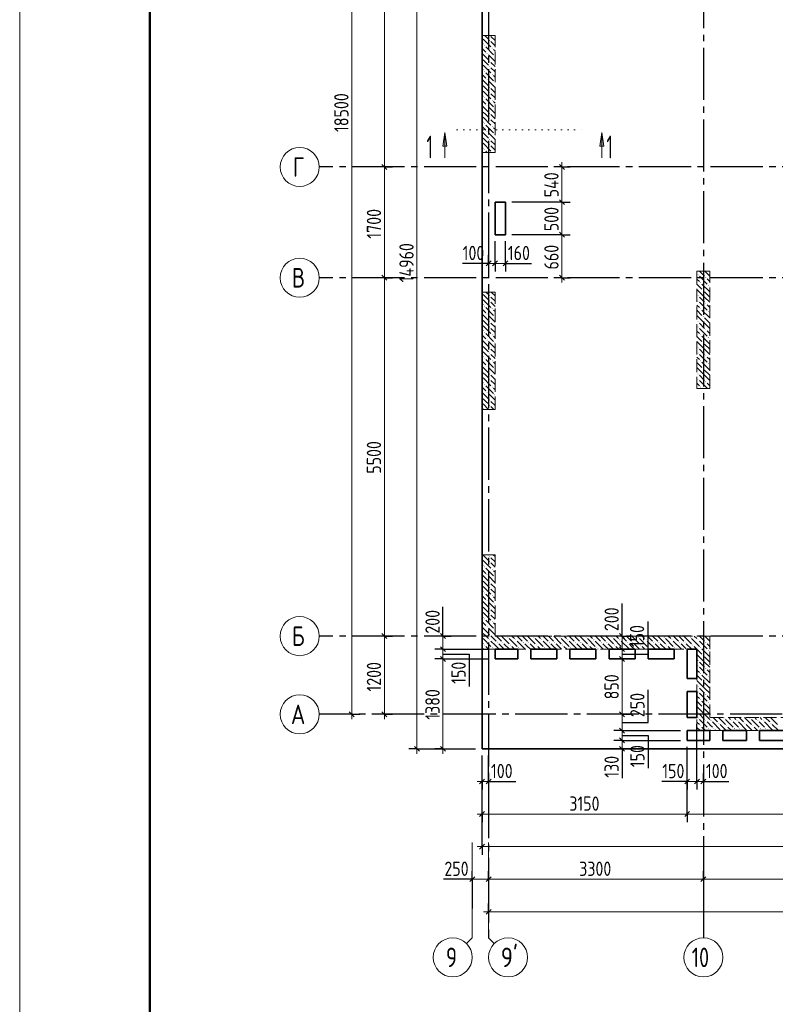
# Model space of a CAD drawing. Header units: millimetres. Extents: x 0 to 61017, y 0 to 42000.
# Tile 2 of 28: x 0 to 11604, y 15950 to 31060. Entities that reach past the tile are written whole.
import ezdxf

# ---------------------------------------------------------------- set-up
doc = ezdxf.new("R2010")
doc.units = ezdxf.units.MM
for name, pattern in [('______2', [270, 200, -70]), ('______5', [1100, 800, -100, 100, -100]), ('______9', [100, 0, -100])]:
    doc.linetypes.add(name, pattern=pattern)
for name, color, linetype, lineweight in [('Standard', 7, 'Continuous', 25), ('ЖБ Пилон', 180, 'Continuous', 25), ('Оси', 40, '______5', 18), ('Размерная выноска', 7, 'Continuous', 13), ('Узлы символ', 7, 'Continuous', 25)]:
    doc.layers.add(name, color=color, linetype=linetype, lineweight=lineweight)
doc.layers.add('ЖБ Перекрытие верхний уровень', color=7, linetype='Continuous', lineweight=25, true_color=0xe0e0ff)
doc.layers.add('ЖБ Стена верхний уровень', color=7, linetype='Continuous', lineweight=25, true_color=0x006e00)
doc.styles.add('GOST 2.304-81', font='txt')
doc.styles.add('ISOCPEUR', font='txt')

msp = doc.modelspace()

# ---------------------------------------------------------------- hatches: boundary and pattern name
at = {"layer": 'ЖБ Пилон', "linetype": 'Continuous', "lineweight": 18, "transparency": 33554687}
for points in [[(7100, 30787), (7103, 30783), (7100, 30780)], [(7210, 30743), (7217, 30750), (7223, 30743), (7217, 30737)], [(7220, 30820), (7217, 30817), (7214, 30820)], [(7130, 30663), (7137, 30670), (7143, 30663), (7137, 30657)], [(7170, 30543), (7177, 30550), (7183, 30543), (7177, 30537)], [(7250, 30623), (7257, 30630), (7263, 30623), (7257, 30617)], [(7100, 30467), (7103, 30463), (7100, 30460)], [(7100, 30387), (7103, 30383), (7100, 30380)], [(7210, 30423), (7217, 30430), (7223, 30423), (7217, 30417)], [(7290, 30503), (7297, 30510), (7300, 30507), (7300, 30500), (7297, 30497)], [(7130, 30263), (7137, 30270), (7143, 30263), (7137, 30257)], [(7210, 30343), (7217, 30350), (7223, 30343), (7217, 30337)], [(7250, 30223), (7257, 30230), (7263, 30223), (7257, 30217)], [(7170, 30143), (7177, 30150), (7183, 30143), (7177, 30137)], [(7290, 30103), (7297, 30110), (7300, 30107), (7300, 30100), (7297, 30097)], [(7100, 30067), (7103, 30063), (7100, 30060)], [(7100, 29987), (7103, 29983), (7100, 29980)], [(7210, 30023), (7217, 30030), (7223, 30023), (7217, 30017)], [(7210, 29943), (7217, 29950), (7223, 29943), (7217, 29937)], [(7130, 29863), (7137, 29870), (7143, 29863), (7137, 29857)], [(7250, 29823), (7257, 29830), (7263, 29823), (7257, 29817)], [(7100, 29667), (7103, 29663), (7100, 29660)], [(7170, 29743), (7177, 29750), (7183, 29743), (7177, 29737)], [(7210, 29623), (7217, 29630), (7223, 29623), (7217, 29617)], [(7290, 29703), (7297, 29710), (7300, 29707), (7300, 29700), (7297, 29697)], [(7100, 29587), (7103, 29583), (7100, 29580)], [(7130, 29463), (7137, 29470), (7143, 29463), (7137, 29457)], [(7210, 29543), (7217, 29550), (7223, 29543), (7217, 29537)], [(7170, 29343), (7177, 29350), (7183, 29343), (7177, 29337)], [(7250, 29423), (7257, 29430), (7263, 29423), (7257, 29417)], [(7100, 29267), (7103, 29263), (7100, 29260)], [(7100, 29187), (7103, 29183), (7100, 29180)], [(7210, 29223), (7217, 29230), (7223, 29223), (7217, 29217)], [(7290, 29303), (7297, 29310), (7300, 29307), (7300, 29300), (7297, 29297)], [(7130, 29063), (7137, 29070), (7143, 29063), (7137, 29057)], [(7210, 29143), (7217, 29150), (7223, 29143), (7217, 29137)], [(7250, 29023), (7257, 29030), (7263, 29023), (7260, 29020), (7254, 29020)], [(10410, 27143), (10417, 27150), (10423, 27143), (10417, 27137)], [(10530, 27103), (10537, 27110), (10543, 27103), (10537, 27097)], [(10450, 27023), (10457, 27030), (10463, 27023), (10457, 27017)], [(10490, 26903), (10497, 26910), (10503, 26903), (10497, 26897)], [(10570, 26983), (10577, 26990), (10583, 26983), (10577, 26977)], [(7100, 26867), (7103, 26863), (7100, 26860)], [(7100, 26787), (7103, 26783), (7100, 26780)], [(7210, 26823), (7217, 26830), (7223, 26823), (7217, 26817)], [(7210, 26743), (7217, 26750), (7223, 26743), (7217, 26737)], [(10410, 26823), (10417, 26830), (10423, 26823), (10417, 26817)], [(10410, 26743), (10417, 26750), (10423, 26743), (10417, 26737)], [(7130, 26663), (7137, 26670), (7143, 26663), (7137, 26657)], [(7250, 26623), (7257, 26630), (7263, 26623), (7257, 26617)], [(10450, 26623), (10457, 26630), (10463, 26623), (10457, 26617)], [(10530, 26703), (10537, 26710), (10543, 26703), (10537, 26697)], [(7100, 26467), (7103, 26463), (7100, 26460)], [(7170, 26543), (7177, 26550), (7183, 26543), (7177, 26537)], [(7290, 26503), (7297, 26510), (7300, 26507), (7300, 26500), (7297, 26497)], [(10490, 26503), (10497, 26510), (10503, 26503), (10497, 26497)], [(10570, 26583), (10577, 26590), (10583, 26583), (10577, 26577)], [(7100, 26387), (7103, 26383), (7100, 26380)], [(7210, 26423), (7217, 26430), (7223, 26423), (7217, 26417)], [(7210, 26343), (7217, 26350), (7223, 26343), (7217, 26337)], [(10410, 26423), (10417, 26430), (10423, 26423), (10417, 26417)], [(10410, 26343), (10417, 26350), (10423, 26343), (10417, 26337)], [(10530, 26303), (10537, 26310), (10543, 26303), (10537, 26297)], [(7130, 26263), (7137, 26270), (7143, 26263), (7137, 26257)], [(7170, 26143), (7177, 26150), (7183, 26143), (7177, 26137)], [(7250, 26223), (7257, 26230), (7263, 26223), (7257, 26217)], [(10450, 26223), (10457, 26230), (10463, 26223), (10457, 26217)], [(10570, 26183), (10577, 26190), (10583, 26183), (10577, 26177)], [(7100, 26067), (7103, 26063), (7100, 26060)], [(7210, 26023), (7217, 26030), (7223, 26023), (7217, 26017)], [(7290, 26103), (7297, 26110), (7300, 26107), (7300, 26100), (7297, 26097)], [(10410, 26023), (10417, 26030), (10423, 26023), (10417, 26017)], [(10490, 26103), (10497, 26110), (10503, 26103), (10497, 26097)], [(7100, 25987), (7103, 25983), (7100, 25980)], [(7130, 25863), (7137, 25870), (7143, 25863), (7137, 25857)], [(7210, 25943), (7217, 25950), (7223, 25943), (7217, 25937)], [(10410, 25943), (10417, 25950), (10423, 25943), (10417, 25937)], [(10530, 25903), (10537, 25910), (10543, 25903), (10537, 25897)], [(7170, 25743), (7177, 25750), (7183, 25743), (7177, 25737)], [(7250, 25823), (7257, 25830), (7263, 25823), (7257, 25817)], [(7290, 25703), (7297, 25710), (7300, 25707), (7300, 25700), (7297, 25697)], [(10450, 25823), (10457, 25830), (10463, 25823), (10457, 25817)], [(10490, 25703), (10497, 25710), (10503, 25703), (10497, 25697)], [(10570, 25783), (10577, 25790), (10583, 25783), (10577, 25777)], [(7100, 25667), (7103, 25663), (7100, 25660)], [(7100, 25587), (7103, 25583), (7100, 25580)], [(7210, 25623), (7217, 25630), (7223, 25623), (7217, 25617)], [(7210, 25543), (7217, 25550), (7223, 25543), (7217, 25537)], [(10410, 25623), (10417, 25630), (10423, 25623), (10417, 25617)], [(10410, 25543), (10417, 25550), (10423, 25543), (10417, 25537)], [(7130, 25463), (7137, 25470), (7143, 25463), (7137, 25457)], [(7250, 25423), (7257, 25430), (7263, 25423), (7257, 25417)], [(10450, 25423), (10457, 25430), (10463, 25423), (10457, 25417)], [(10530, 25503), (10537, 25510), (10543, 25503), (10537, 25497)], [(7100, 25267), (7103, 25263), (7100, 25260)], [(7170, 25343), (7177, 25350), (7183, 25343), (7177, 25337)], [(7290, 25303), (7297, 25310), (7300, 25307), (7300, 25300), (7297, 25297)], [(7100, 25187), (7103, 25183), (7100, 25180)], [(7210, 25223), (7217, 25230), (7223, 25223), (7217, 25217)], [(7210, 25143), (7217, 25150), (7223, 25143), (7217, 25137)]]:
    msp.add_hatch(color=7, dxfattribs=at).paths.add_polyline_path(points, flags=16)
at = {"layer": 'ЖБ Стена верхний уровень', "linetype": 'Continuous', "lineweight": 18, "transparency": 33554687}
for points in [[(7210, 22823), (7217, 22830), (7223, 22823), (7217, 22817)], [(7100, 22787), (7103, 22783), (7100, 22780)], [(7130, 22663), (7137, 22670), (7143, 22663), (7137, 22657)], [(7210, 22743), (7217, 22750), (7223, 22743), (7217, 22737)], [(7170, 22543), (7177, 22550), (7183, 22543), (7177, 22537)], [(7250, 22623), (7257, 22630), (7263, 22623), (7257, 22617)], [(7100, 22467), (7103, 22463), (7100, 22460)], [(7100, 22387), (7103, 22383), (7100, 22380)], [(7210, 22423), (7217, 22430), (7223, 22423), (7217, 22417)], [(7290, 22503), (7297, 22510), (7300, 22507), (7300, 22500), (7297, 22497)], [(7130, 22263), (7137, 22270), (7143, 22263), (7137, 22257)], [(7210, 22343), (7217, 22350), (7223, 22343), (7217, 22337)], [(7250, 22223), (7257, 22230), (7263, 22223), (7257, 22217)], [(7100, 22067), (7103, 22063), (7100, 22060)], [(7170, 22143), (7177, 22150), (7183, 22143), (7177, 22137)], [(7290, 22103), (7297, 22110), (7300, 22107), (7300, 22100), (7297, 22097)], [(7100, 21987), (7103, 21983), (7100, 21980)], [(7210, 22023), (7217, 22030), (7223, 22023), (7217, 22017)], [(7210, 21943), (7217, 21950), (7223, 21943), (7217, 21937)], [(7130, 21863), (7137, 21870), (7143, 21863), (7137, 21857)], [(7250, 21823), (7257, 21830), (7263, 21823), (7257, 21817)], [(7100, 21667), (7103, 21663), (7100, 21660)], [(7170, 21743), (7177, 21750), (7183, 21743), (7177, 21737)], [(7210, 21623), (7217, 21630), (7223, 21623), (7217, 21617)], [(7290, 21703), (7297, 21710), (7300, 21707), (7300, 21700), (7297, 21697)], [(7100, 21587), (7103, 21583), (7100, 21580)], [(7130, 21463), (7137, 21470), (7143, 21463), (7137, 21457)], [(7210, 21543), (7217, 21550), (7223, 21543), (7217, 21537)], [(7330, 21503), (7337, 21510), (7343, 21503), (7337, 21497)], [(7410, 21503), (7417, 21510), (7423, 21503), (7417, 21497)], [(7490, 21583), (7497, 21590), (7503, 21583), (7497, 21577)], [(7530, 21463), (7537, 21470), (7543, 21463), (7537, 21457)], [(7610, 21543), (7617, 21550), (7623, 21543), (7617, 21537)], [(7730, 21503), (7737, 21510), (7743, 21503), (7737, 21497)], [(7810, 21503), (7817, 21510), (7823, 21503), (7817, 21497)], [(7890, 21583), (7897, 21590), (7903, 21583), (7897, 21577)], [(7930, 21463), (7937, 21470), (7943, 21463), (7937, 21457)], [(8010, 21543), (8017, 21550), (8023, 21543), (8017, 21537)], [(8130, 21503), (8137, 21510), (8143, 21503), (8137, 21497)], [(8210, 21503), (8217, 21510), (8223, 21503), (8217, 21497)], [(8290, 21583), (8297, 21590), (8303, 21583), (8297, 21577)], [(8330, 21463), (8337, 21470), (8343, 21463), (8337, 21457)], [(8410, 21543), (8417, 21550), (8423, 21543), (8417, 21537)], [(8530, 21503), (8537, 21510), (8543, 21503), (8537, 21497)], [(8610, 21503), (8617, 21510), (8623, 21503), (8617, 21497)], [(8690, 21583), (8697, 21590), (8703, 21583), (8697, 21577)], [(8730, 21463), (8737, 21470), (8743, 21463), (8737, 21457)], [(8810, 21543), (8817, 21550), (8823, 21543), (8817, 21537)], [(8930, 21503), (8937, 21510), (8943, 21503), (8937, 21497)], [(9010, 21503), (9017, 21510), (9023, 21503), (9017, 21497)], [(9090, 21583), (9097, 21590), (9103, 21583), (9097, 21577)], [(9130, 21463), (9137, 21470), (9143, 21463), (9137, 21457)], [(9210, 21543), (9217, 21550), (9223, 21543), (9217, 21537)], [(9330, 21503), (9337, 21510), (9343, 21503), (9337, 21497)], [(9410, 21503), (9417, 21510), (9423, 21503), (9417, 21497)], [(9490, 21583), (9497, 21590), (9503, 21583), (9497, 21577)], [(9530, 21463), (9537, 21470), (9543, 21463), (9537, 21457)], [(9610, 21543), (9617, 21550), (9623, 21543), (9617, 21537)], [(9730, 21503), (9737, 21510), (9743, 21503), (9737, 21497)], [(9810, 21503), (9817, 21510), (9823, 21503), (9817, 21497)], [(9890, 21583), (9897, 21590), (9903, 21583), (9897, 21577)], [(9930, 21463), (9937, 21470), (9943, 21463), (9937, 21457)], [(10010, 21543), (10017, 21550), (10023, 21543), (10017, 21537)], [(10130, 21503), (10137, 21510), (10143, 21503), (10137, 21497)], [(10210, 21503), (10217, 21510), (10223, 21503), (10217, 21497)], [(10290, 21583), (10297, 21590), (10303, 21583), (10297, 21577)], [(10330, 21463), (10337, 21470), (10343, 21463), (10337, 21457)], [(10410, 21543), (10417, 21550), (10423, 21543), (10417, 21537)], [(10530, 21503), (10537, 21510), (10543, 21503), (10537, 21497)], [(7250, 21423), (7257, 21430), (7263, 21423), (7257, 21417)], [(7650, 21423), (7657, 21430), (7663, 21423), (7657, 21417)], [(8050, 21423), (8057, 21430), (8063, 21423), (8057, 21417)], [(8450, 21423), (8457, 21430), (8463, 21423), (8457, 21417)], [(8850, 21423), (8857, 21430), (8863, 21423), (8857, 21417)], [(9250, 21423), (9257, 21430), (9263, 21423), (9257, 21417)], [(9650, 21423), (9657, 21430), (9663, 21423), (9657, 21417)], [(10050, 21423), (10057, 21430), (10063, 21423), (10057, 21417)], [(10450, 21423), (10457, 21430), (10463, 21423), (10457, 21417)], [(10490, 21303), (10497, 21310), (10503, 21303), (10497, 21297)], [(10570, 21383), (10577, 21390), (10583, 21383), (10577, 21377)], [(10410, 21223), (10417, 21230), (10423, 21223), (10417, 21217)], [(10410, 21143), (10417, 21150), (10423, 21143), (10417, 21137)], [(10450, 21023), (10457, 21030), (10463, 21023), (10457, 21017)], [(10530, 21103), (10537, 21110), (10543, 21103), (10537, 21097)], [(10490, 20903), (10497, 20910), (10503, 20903), (10497, 20897)], [(10570, 20983), (10577, 20990), (10583, 20983), (10577, 20977)], [(10410, 20823), (10417, 20830), (10423, 20823), (10417, 20817)], [(10410, 20743), (10417, 20750), (10423, 20743), (10417, 20737)], [(10530, 20703), (10537, 20710), (10543, 20703), (10537, 20697)], [(10450, 20623), (10457, 20630), (10463, 20623), (10457, 20617)], [(10570, 20583), (10577, 20590), (10583, 20583), (10577, 20577)], [(10410, 20423), (10417, 20430), (10423, 20423), (10417, 20417)], [(10490, 20503), (10497, 20510), (10503, 20503), (10497, 20497)], [(10410, 20343), (10417, 20350), (10423, 20343), (10417, 20337)], [(10530, 20303), (10537, 20310), (10543, 20303), (10537, 20297)], [(10610, 20303), (10617, 20310), (10623, 20303), (10617, 20297)], [(10730, 20263), (10737, 20270), (10743, 20263), (10737, 20257)], [(10810, 20343), (10817, 20350), (10823, 20343), (10817, 20337)], [(10930, 20303), (10937, 20310), (10943, 20303), (10937, 20297)], [(11010, 20303), (11017, 20310), (11023, 20303), (11017, 20297)], [(11130, 20263), (11137, 20270), (11143, 20263), (11137, 20257)], [(11210, 20343), (11217, 20350), (11223, 20343), (11217, 20337)], [(11330, 20303), (11337, 20310), (11343, 20303), (11337, 20297)], [(11410, 20303), (11417, 20310), (11423, 20303), (11417, 20297)], [(11530, 20263), (11537, 20270), (11543, 20263), (11537, 20257)], [(10450, 20223), (10457, 20230), (10463, 20223), (10457, 20217)], [(10570, 20183), (10577, 20190), (10583, 20183), (10577, 20177)], [(10650, 20183), (10657, 20190), (10663, 20183), (10657, 20177)], [(10850, 20223), (10857, 20230), (10863, 20223), (10857, 20217)], [(10970, 20183), (10977, 20190), (10983, 20183), (10977, 20177)], [(11050, 20183), (11057, 20190), (11063, 20183), (11057, 20177)], [(11250, 20223), (11257, 20230), (11263, 20223), (11257, 20217)], [(11370, 20183), (11377, 20190), (11383, 20183), (11377, 20177)], [(11450, 20183), (11457, 20190), (11463, 20183), (11457, 20177)]]:
    msp.add_hatch(color=7, dxfattribs=at).paths.add_polyline_path(points, flags=16)
at = {"layer": 'Узлы символ', "linetype": 'Continuous', "lineweight": 13, "transparency": 33554687}
for points in [[(6498, 29121), (6528, 29331), (6558, 29121)], [(8909, 29121), (8939, 29331), (8969, 29121)]]:
    msp.add_hatch(color=7, dxfattribs=at).paths.add_polyline_path(points, flags=16)

# ---------------------------------------------------------------- linework, layer by layer
at = {"layer": 'Standard', "color": 7, "linetype": 'Continuous', "lineweight": 13, "transparency": 33554687}
for p, q in [((5600, 28800), (5600, 34300)), ((8326, 28800), (8326, 28875)), ((5600, 27100), (5600, 28800)), ((8326, 28800), (8326, 28260)), ((8326, 27760), (8326, 27100)), ((7200, 27320), (7125, 27320)), ((7200, 27320), (7300, 27320)), ((7300, 27320), (7460, 27320)), ((7460, 27320), (7535, 27320)), ((5600, 21600), (5600, 27100)), ((8326, 27100), (8326, 27025)), ((6500, 21600), (6500, 21675)), ((9250, 21600), (9250, 21675)), ((6500, 21400), (6500, 21250)), ((6500, 21250), (6500, 19870)), ((9250, 21250), (9250, 20400)), ((5100, 20400), (5100, 20325)), ((5600, 20400), (5600, 20325)), ((9250, 20400), (9250, 20150)), ((9250, 20150), (9250, 20000)), ((9250, 20000), (9250, 19870)), ((6100, 19870), (6100, 19795)), ((6500, 19870), (6500, 19795)), ((9250, 19870), (9250, 19795)), ((7100, 19370), (7025, 19370)), ((7100, 19370), (7200, 19370)), ((7200, 19370), (7275, 19370)), ((10250, 19370), (10175, 19370)), ((10250, 19370), (10400, 19370)), ((10400, 19370), (10500, 19370)), ((10500, 19370), (10575, 19370)), ((7100, 18870), (7025, 18870)), ((7100, 18870), (10250, 18870)), ((10250, 18870), (14670, 18870)), ((6950, 16970), (6950, 18432)), ((7100, 18370), (7025, 18370)), ((7100, 18370), (49710, 18370)), ((7200, 16970), (7200, 18432)), ((6950, 17870), (6875, 17870)), ((6950, 17870), (7200, 17870)), ((7200, 17870), (10500, 17870)), ((10500, 17870), (13800, 17870)), ((7200, 17370), (7125, 17370)), ((49280, 17370), (7200, 17370)), ((6950, 16970), (6862, 16882)), ((7200, 16970), (7288, 16882))]:
    msp.add_line(p, q, dxfattribs=at)
at = {"layer": 'Standard', "color": 251, "linetype": 'Continuous', "lineweight": -3, "true_color": 0x656565, "transparency": 33554687}
for p, q in [((5600, 28800), (5475, 28800)), ((5600, 28800), (5725, 28800)), ((5600, 28800), (5600, 28800)), ((8326, 28800), (8201, 28800)), ((8326, 28800), (8451, 28800)), ((8326, 28800), (8326, 28800)), ((8326, 28260), (8201, 28260)), ((8326, 28260), (8451, 28260)), ((8326, 27760), (8201, 27760)), ((8326, 27760), (8451, 27760)), ((7200, 27320), (7200, 27445)), ((7300, 27320), (7300, 27445)), ((7460, 27320), (7460, 27445)), ((7200, 27320), (7200, 27195)), ((7200, 27320), (7200, 27320)), ((7300, 27320), (7300, 27195)), ((7460, 27320), (7460, 27195)), ((5600, 27100), (5475, 27100)), ((5600, 27100), (5725, 27100)), ((5600, 27100), (5600, 27100)), ((8326, 27100), (8201, 27100)), ((8326, 27100), (8451, 27100)), ((8326, 27100), (8326, 27100)), ((5600, 21600), (5475, 21600)), ((5600, 21600), (5725, 21600)), ((5600, 21600), (5600, 21600)), ((6500, 21600), (6375, 21600)), ((6500, 21600), (6625, 21600)), ((9250, 21600), (9125, 21600)), ((9250, 21600), (9375, 21600)), ((9250, 21600), (9250, 21600)), ((6500, 21400), (6375, 21400)), ((6500, 21400), (6625, 21400)), ((9250, 21400), (9125, 21400)), ((9250, 21400), (9375, 21400)), ((9250, 21400), (9250, 21400)), ((6500, 21250), (6375, 21250)), ((6500, 21250), (6625, 21250)), ((9250, 21250), (9125, 21250)), ((9250, 21250), (9375, 21250)), ((9250, 21250), (9250, 21250)), ((5100, 20400), (4975, 20400)), ((5100, 20400), (5225, 20400)), ((5100, 20400), (5100, 20400)), ((5600, 20400), (5475, 20400)), ((5600, 20400), (5725, 20400)), ((5600, 20400), (5600, 20400)), ((9250, 20400), (9125, 20400)), ((9250, 20400), (9375, 20400)), ((9250, 20400), (9250, 20400)), ((9250, 20150), (9125, 20150)), ((9250, 20150), (9375, 20150)), ((9250, 20000), (9125, 20000)), ((9250, 20000), (9375, 20000)), ((6100, 19870), (5975, 19870)), ((6100, 19870), (6225, 19870)), ((6100, 19870), (7000, 19870)), ((6500, 19870), (6375, 19870)), ((6500, 19870), (6625, 19870)), ((6500, 19870), (7000, 19870)), ((9250, 19870), (9125, 19870)), ((9250, 19870), (9375, 19870)), ((9250, 19870), (9250, 19870)), ((7100, 18870), (7100, 19770)), ((7100, 18370), (7100, 19770)), ((7100, 19370), (7100, 19770)), ((7200, 19370), (7200, 19770)), ((7100, 19370), (7100, 19495)), ((7200, 19370), (7200, 19495)), ((10250, 19370), (10250, 19495)), ((10400, 19370), (10400, 19495)), ((10500, 19370), (10500, 19495)), ((7100, 19370), (7100, 19245)), ((7200, 19370), (7200, 19245)), ((10250, 19370), (10250, 19245)), ((10400, 19370), (10400, 19245)), ((10500, 19370), (10500, 19245)), ((10500, 19370), (10500, 19370)), ((7100, 18870), (7100, 18995)), ((10250, 18870), (10250, 18995)), ((7100, 18870), (7100, 18745)), ((10250, 18870), (10250, 18745)), ((7100, 18370), (7100, 18495)), ((7100, 18370), (7100, 18245)), ((6950, 17870), (6950, 17995)), ((7200, 17870), (7200, 17995)), ((10500, 17870), (10500, 17995)), ((6950, 17870), (6950, 17745)), ((6950, 17870), (6950, 17418)), ((7200, 17870), (7200, 17745)), ((7200, 17870), (7200, 17418)), ((10500, 17870), (10500, 17745)), ((10500, 17870), (10500, 17418)), ((7200, 17370), (7200, 17495)), ((7200, 17370), (7200, 17245)), ((7200, 17370), (7200, 17370))]:
    msp.add_line(p, q, dxfattribs=at)
at = {"layer": 'Standard', "color": 7, "linetype": 'Continuous', "lineweight": 25, "transparency": 33554687}
for p, q in [((5638, 28763), (5562, 28838)), ((8289, 28838), (8364, 28762)), ((8289, 28297), (8364, 28222)), ((8289, 27797), (8364, 27722)), ((7162, 27282), (7238, 27357)), ((7262, 27282), (7338, 27357)), ((7422, 27282), (7497, 27357)), ((5638, 27063), (5562, 27138)), ((8289, 27138), (8364, 27063)), ((5638, 21562), (5562, 21638)), ((6462, 21638), (6538, 21562)), ((9212, 21638), (9287, 21562)), ((6462, 21438), (6538, 21362)), ((9212, 21438), (9287, 21362)), ((6462, 21287), (6538, 21212)), ((9212, 21287), (9287, 21212)), ((5138, 20362), (5062, 20438)), ((5638, 20362), (5562, 20438)), ((9212, 20438), (9287, 20362)), ((9212, 20187), (9287, 20112)), ((9212, 20038), (9287, 19962)), ((6062, 19907), (6138, 19833)), ((6462, 19907), (6538, 19833)), ((9212, 19907), (9287, 19833)), ((7062, 19333), (7138, 19407)), ((7162, 19333), (7238, 19407)), ((10212, 19333), (10287, 19407)), ((10362, 19333), (10438, 19407)), ((10462, 19333), (10538, 19407)), ((7062, 18833), (7138, 18907)), ((10212, 18833), (10287, 18907)), ((7062, 18333), (7138, 18407)), ((6912, 17833), (6988, 17907)), ((7162, 17833), (7238, 17907)), ((10462, 17833), (10538, 17907)), ((7238, 17407), (7162, 17333))]:
    msp.add_line(p, q, dxfattribs=at)
at = {"layer": 'Standard', "color": 7, "linetype": 'Continuous', "lineweight": 13, "transparency": 33554687}
msp.add_lwpolyline([(0, 0), (59400, 0), (59400, 42000), (0, 42000), (0, 0)], close=True, dxfattribs=at)
at = {"layer": 'Standard', "color": 7, "linetype": 'Continuous', "lineweight": 50, "transparency": 33554687}
msp.add_lwpolyline([(2000, 41500), (58900, 41500), (58900, 500), (2000, 500), (2000, 41500)], close=True, dxfattribs=at)
at = {"layer": 'Standard', "color": 7, "linetype": 'Continuous', "lineweight": 13, "transparency": 33554687}
for points in [[(5100, 20400), (5100, 29236), (5100, 29236), (5100, 38900)], [(6100, 34830), (6100, 26930), (6100, 26930), (6100, 19870)], [(8326, 28260), (8326, 28235), (8326, 28235), (8326, 27760)], [(5600, 20400), (5600, 20655), (5600, 20655), (5600, 21600)], [(6500, 21600), (6500, 21543), (6500, 21543), (6500, 21453), (6500, 21453), (6500, 21400)], [(9250, 21600), (9250, 21583), (9250, 21583), (9250, 21543), (9250, 21543), (9250, 21437), (9250, 21437), (9250, 21400)], [(9250, 21400), (9250, 21361), (9250, 21361), (9250, 21250)]]:
    msp.add_lwpolyline(points, dxfattribs=at)
at = {"layer": 'Standard', "color": 251, "linetype": 'Continuous', "lineweight": -3, "true_color": 0x656565, "transparency": 33554687}
for points in [[(8326, 28260), (8309, 28260), (8309, 28260), (8309, 28260), (8309, 28260), (7560, 28260)], [(7300, 27320), (7300, 27337), (7300, 27337), (7300, 27484), (7300, 27484), (7300, 27660)], [(7460, 27320), (7460, 27337), (7460, 27337), (7460, 27529), (7460, 27529), (7460, 27660)], [(8326, 27760), (8309, 27760), (8309, 27760), (7560, 27760)], [(6500, 21600), (6485, 21600), (6485, 21600), (6483, 21600), (6483, 21600), (6480, 21600)], [(6500, 21400), (6589, 21400), (6589, 21400), (7200, 21400)], [(6500, 21250), (6667, 21250), (6667, 21250), (7200, 21250)], [(10400, 19370), (10400, 19387), (10400, 19387), (10400, 19645), (10400, 19645), (10400, 20250)], [(9250, 20150), (9516, 20150), (9516, 20150), (10150, 20150)], [(9250, 20000), (9544, 20000), (9544, 20000), (10150, 20000)], [(10250, 19370), (10250, 19387), (10250, 19387), (10250, 19576), (10250, 19576), (10250, 19900)], [(10250, 18870), (10250, 18887), (10250, 18887), (10250, 18887), (10250, 18887), (10250, 18887), (10250, 18887), (10250, 18887), (10250, 18887), (10250, 18887), (10250, 18887), (10250, 18887), (10250, 18887), (10250, 18887), (10250, 18887), (10250, 18887), (10250, 18887), (10250, 19722), (10250, 19722), (10250, 19900)]]:
    msp.add_lwpolyline(points, dxfattribs=at)
at = {"layer": 'ЖБ Перекрытие верхний уровень', "color": 7, "linetype": 'Continuous', "lineweight": 35, "transparency": 33554687}
for p, q in [((7100, 34500), (7100, 19870)), ((7460, 28260), (7300, 28260)), ((7300, 28260), (7300, 27760)), ((7460, 27760), (7460, 28260)), ((7300, 27760), (7460, 27760)), ((7300, 21250), (7300, 21400)), ((7300, 21400), (7650, 21400)), ((7650, 21400), (7650, 21250)), ((7850, 21250), (7850, 21400)), ((7850, 21400), (8250, 21400)), ((8250, 21400), (8250, 21250)), ((8450, 21250), (8450, 21400)), ((8450, 21400), (8850, 21400)), ((8850, 21400), (8850, 21250)), ((9050, 21250), (9050, 21400)), ((9050, 21400), (9450, 21400)), ((9450, 21400), (9450, 21250)), ((9650, 21250), (9650, 21400)), ((9650, 21400), (10050, 21400)), ((10050, 21400), (10050, 21250)), ((10250, 20950), (10250, 21400)), ((10250, 21400), (10400, 21400)), ((10400, 21400), (10400, 20950)), ((7650, 21250), (7300, 21250)), ((8250, 21250), (7850, 21250)), ((8850, 21250), (8450, 21250)), ((9450, 21250), (9050, 21250)), ((10050, 21250), (9650, 21250)), ((10400, 20950), (10250, 20950)), ((10250, 20350), (10250, 20750)), ((10250, 20750), (10400, 20750)), ((10400, 20750), (10400, 20350)), ((10400, 20350), (10250, 20350)), ((10250, 20150), (10600, 20150)), ((10250, 20000), (10250, 20150)), ((10600, 20150), (10600, 20000)), ((10800, 20000), (10800, 20150)), ((10800, 20150), (11160, 20150)), ((11160, 20150), (11160, 20000)), ((11360, 20150), (11760, 20150)), ((11360, 20000), (11360, 20150)), ((10600, 20000), (10250, 20000)), ((11160, 20000), (10800, 20000)), ((11760, 20000), (11360, 20000)), ((7100, 19870), (28240, 19870))]:
    msp.add_line(p, q, dxfattribs=at)
at = {"layer": 'ЖБ Пилон', "color": 253, "linetype": '______2', "lineweight": 13, "true_color": 0xa0a0a0, "transparency": 33554687}
for p, q in [((7100, 30820), (7100, 29020)), ((7300, 30820), (7100, 30820)), ((7300, 29020), (7300, 30820)), ((7100, 29020), (7300, 29020)), ((10400, 27200), (10400, 25400)), ((10600, 27200), (10400, 27200)), ((10600, 25400), (10600, 27200)), ((7100, 26880), (7100, 25080)), ((7300, 26880), (7100, 26880)), ((7300, 25080), (7300, 26880)), ((10400, 25400), (10600, 25400)), ((7100, 25080), (7300, 25080))]:
    msp.add_line(p, q, dxfattribs=at)
at = {"layer": 'ЖБ Пилон', "color": 9, "linetype": 'Continuous', "lineweight": 18, "true_color": 0xc7c7c7, "transparency": 33554687}
for p, q in [((7100, 30700), (7117, 30683)), ((7117, 30763), (7237, 30643)), ((7157, 30803), (7140, 30820)), ((7197, 30763), (7157, 30803)), ((7237, 30803), (7300, 30740)), ((7237, 30723), (7300, 30660)), ((7100, 30620), (7157, 30563)), ((7100, 30540), (7197, 30443)), ((7157, 30643), (7277, 30523)), ((7300, 30420), (7197, 30523)), ((7300, 30580), (7277, 30603)), ((7157, 30403), (7117, 30443)), ((7197, 30363), (7157, 30403)), ((7237, 30403), (7300, 30340)), ((7100, 30300), (7117, 30283)), ((7100, 30220), (7157, 30163)), ((7117, 30363), (7237, 30243)), ((7157, 30243), (7277, 30123)), ((7237, 30323), (7300, 30260)), ((7100, 30140), (7197, 30043)), ((7300, 30020), (7197, 30123)), ((7300, 30180), (7277, 30203)), ((7157, 30003), (7117, 30043)), ((7117, 29963), (7237, 29843)), ((7197, 29963), (7157, 30003)), ((7237, 30003), (7300, 29940)), ((7237, 29923), (7300, 29860)), ((7100, 29900), (7117, 29883)), ((7100, 29820), (7157, 29763)), ((7157, 29843), (7277, 29723)), ((7300, 29780), (7277, 29803)), ((7100, 29740), (7197, 29643)), ((7157, 29603), (7117, 29643)), ((7300, 29620), (7197, 29723)), ((7100, 29500), (7117, 29483)), ((7117, 29563), (7237, 29443)), ((7197, 29563), (7157, 29603)), ((7237, 29603), (7300, 29540)), ((7237, 29523), (7300, 29460)), ((7100, 29420), (7157, 29363)), ((7100, 29340), (7197, 29243)), ((7157, 29443), (7277, 29323)), ((7300, 29220), (7197, 29323)), ((7300, 29380), (7277, 29403)), ((7157, 29203), (7117, 29243)), ((7117, 29163), (7237, 29043)), ((7197, 29163), (7157, 29203)), ((7237, 29203), (7300, 29140)), ((7100, 29100), (7117, 29083)), ((7100, 29020), (7100, 29020)), ((7157, 29043), (7180, 29020)), ((7237, 29123), (7300, 29060)), ((10440, 27200), (10517, 27123)), ((10520, 27200), (10597, 27123)), ((10400, 27080), (10437, 27043)), ((10437, 27123), (10557, 27003)), ((10597, 27043), (10557, 27083)), ((10400, 27000), (10477, 26923)), ((10517, 26803), (10400, 26920)), ((10597, 26883), (10477, 27003)), ((10600, 27040), (10597, 27043)), ((10597, 26963), (10600, 26960)), ((7157, 26803), (7117, 26843)), ((7117, 26763), (7237, 26643)), ((7197, 26763), (7157, 26803)), ((7160, 26880), (7197, 26843)), ((7237, 26803), (7300, 26740)), ((7300, 26820), (7240, 26880)), ((10437, 26803), (10517, 26723)), ((10517, 26883), (10597, 26803)), ((10517, 26803), (10597, 26723)), ((10597, 26883), (10600, 26880)), ((10597, 26803), (10600, 26800)), ((7100, 26700), (7117, 26683)), ((7100, 26620), (7157, 26563)), ((7157, 26643), (7277, 26523)), ((7237, 26723), (7300, 26660)), ((7300, 26580), (7277, 26603)), ((10400, 26680), (10437, 26643)), ((10400, 26600), (10477, 26523)), ((10437, 26723), (10557, 26603)), ((10597, 26483), (10477, 26603)), ((10597, 26643), (10557, 26683)), ((10600, 26640), (10597, 26643)), ((7100, 26540), (7197, 26443)), ((7157, 26403), (7117, 26443)), ((7300, 26420), (7197, 26523)), ((10517, 26403), (10400, 26520)), ((10517, 26483), (10597, 26403)), ((10597, 26563), (10600, 26560)), ((10597, 26483), (10600, 26480)), ((7100, 26300), (7117, 26283)), ((7117, 26363), (7237, 26243)), ((7197, 26363), (7157, 26403)), ((7237, 26403), (7300, 26340)), ((7237, 26323), (7300, 26260)), ((10437, 26403), (10517, 26323)), ((10437, 26323), (10557, 26203)), ((10517, 26403), (10597, 26323)), ((10597, 26403), (10600, 26400)), ((7100, 26220), (7157, 26163)), ((7157, 26243), (7277, 26123)), ((7300, 26180), (7277, 26203)), ((10400, 26280), (10437, 26243)), ((10400, 26200), (10477, 26123)), ((10597, 26083), (10477, 26203)), ((10597, 26243), (10557, 26283)), ((10600, 26240), (10597, 26243)), ((10597, 26163), (10600, 26160)), ((7100, 26140), (7197, 26043)), ((7157, 26003), (7117, 26043)), ((7197, 25963), (7157, 26003)), ((7300, 26020), (7197, 26123)), ((7237, 26003), (7300, 25940)), ((10517, 26003), (10400, 26120)), ((10437, 26003), (10517, 25923)), ((10517, 26083), (10597, 26003)), ((10517, 26003), (10597, 25923)), ((10597, 26083), (10600, 26080)), ((10597, 26003), (10600, 26000)), ((7100, 25900), (7117, 25883)), ((7117, 25963), (7237, 25843)), ((7157, 25843), (7277, 25723)), ((7237, 25923), (7300, 25860)), ((10400, 25880), (10437, 25843)), ((10437, 25923), (10557, 25803)), ((10597, 25843), (10557, 25883)), ((10600, 25840), (10597, 25843)), ((7100, 25820), (7157, 25763)), ((7100, 25740), (7197, 25643)), ((7300, 25620), (7197, 25723)), ((7300, 25780), (7277, 25803)), ((10400, 25800), (10477, 25723)), ((10517, 25603), (10400, 25720)), ((10597, 25683), (10477, 25803)), ((10597, 25763), (10600, 25760)), ((7157, 25603), (7117, 25643)), ((7117, 25563), (7237, 25443)), ((7197, 25563), (7157, 25603)), ((7237, 25603), (7300, 25540)), ((10437, 25603), (10517, 25523)), ((10517, 25683), (10597, 25603)), ((10517, 25603), (10597, 25523)), ((10597, 25683), (10600, 25680)), ((10597, 25603), (10600, 25600)), ((7100, 25500), (7117, 25483)), ((7100, 25420), (7157, 25363)), ((7157, 25443), (7277, 25323)), ((7237, 25523), (7300, 25460)), ((7300, 25380), (7277, 25403)), ((10400, 25480), (10437, 25443)), ((10400, 25400), (10400, 25400)), ((10437, 25523), (10557, 25403)), ((10480, 25400), (10477, 25403)), ((10597, 25443), (10557, 25483)), ((10600, 25440), (10597, 25443)), ((7100, 25340), (7197, 25243)), ((7157, 25203), (7117, 25243)), ((7300, 25220), (7197, 25323)), ((7100, 25100), (7117, 25083)), ((7117, 25163), (7200, 25080)), ((7197, 25163), (7157, 25203)), ((7237, 25203), (7300, 25140)), ((7237, 25123), (7280, 25080))]:
    msp.add_line(p, q, dxfattribs=at)
at = {"layer": 'ЖБ Стена верхний уровень', "color": 251, "linetype": '______2', "lineweight": 13, "true_color": 0x656565, "transparency": 33554687}
for p, q in [((7100, 22850), (7100, 21400)), ((7300, 22850), (7100, 22850)), ((7300, 21600), (7300, 22850)), ((10600, 21600), (7300, 21600)), ((10600, 21400), (10600, 21600)), ((7100, 21400), (7300, 21400)), ((7300, 21400), (10400, 21400)), ((10400, 21400), (10400, 20150)), ((10600, 20350), (10600, 21400)), ((14320, 20350), (10600, 20350)), ((10400, 20150), (10600, 20150)), ((10600, 20150), (14520, 20150))]:
    msp.add_line(p, q, dxfattribs=at)
at = {"layer": 'ЖБ Стена верхний уровень', "color": 9, "linetype": 'Continuous', "lineweight": 18, "true_color": 0xc7c7c7, "transparency": 33554687}
for p, q in [((7157, 22803), (7117, 22843)), ((7190, 22850), (7197, 22843)), ((7300, 22820), (7270, 22850)), ((7100, 22700), (7117, 22683)), ((7117, 22763), (7237, 22643)), ((7197, 22763), (7157, 22803)), ((7237, 22803), (7300, 22740)), ((7237, 22723), (7300, 22660)), ((7100, 22620), (7157, 22563)), ((7100, 22540), (7197, 22443)), ((7157, 22643), (7277, 22523)), ((7300, 22420), (7197, 22523)), ((7300, 22580), (7277, 22603)), ((7157, 22403), (7117, 22443)), ((7117, 22363), (7237, 22243)), ((7197, 22363), (7157, 22403)), ((7237, 22403), (7300, 22340)), ((7100, 22300), (7117, 22283)), ((7100, 22220), (7157, 22163)), ((7157, 22243), (7277, 22123)), ((7237, 22323), (7300, 22260)), ((7100, 22140), (7197, 22043)), ((7300, 22020), (7197, 22123)), ((7300, 22180), (7277, 22203)), ((7157, 22003), (7117, 22043)), ((7117, 21963), (7237, 21843)), ((7197, 21963), (7157, 22003)), ((7237, 22003), (7300, 21940)), ((7237, 21923), (7300, 21860)), ((7100, 21900), (7117, 21883)), ((7100, 21820), (7157, 21763)), ((7157, 21843), (7277, 21723)), ((7300, 21780), (7277, 21803)), ((7100, 21740), (7197, 21643)), ((7157, 21603), (7117, 21643)), ((7300, 21620), (7197, 21723)), ((7100, 21500), (7117, 21483)), ((7117, 21563), (7237, 21443)), ((7197, 21563), (7157, 21603)), ((7237, 21603), (7300, 21540)), ((7237, 21523), (7300, 21460)), ((7300, 21540), (7317, 21523)), ((7300, 21460), (7357, 21403)), ((7320, 21600), (7397, 21523)), ((7397, 21443), (7357, 21483)), ((7400, 21600), (7517, 21483)), ((7437, 21483), (7520, 21400)), ((7517, 21563), (7637, 21443)), ((7597, 21563), (7560, 21600)), ((7637, 21523), (7757, 21403)), ((7640, 21600), (7717, 21523)), ((7720, 21600), (7797, 21523)), ((7797, 21443), (7757, 21483)), ((7800, 21600), (7917, 21483)), ((7837, 21483), (7920, 21400)), ((7917, 21563), (8037, 21443)), ((7997, 21563), (7960, 21600)), ((8037, 21523), (8157, 21403)), ((8040, 21600), (8117, 21523)), ((8120, 21600), (8197, 21523)), ((8197, 21443), (8157, 21483)), ((8200, 21600), (8317, 21483)), ((8237, 21483), (8320, 21400)), ((8317, 21563), (8437, 21443)), ((8397, 21563), (8360, 21600)), ((8437, 21523), (8557, 21403)), ((8440, 21600), (8517, 21523)), ((8520, 21600), (8597, 21523)), ((8597, 21443), (8557, 21483)), ((8600, 21600), (8717, 21483)), ((8637, 21483), (8720, 21400)), ((8717, 21563), (8837, 21443)), ((8797, 21563), (8760, 21600)), ((8837, 21523), (8957, 21403)), ((8840, 21600), (8917, 21523)), ((8920, 21600), (8997, 21523)), ((8997, 21443), (8957, 21483)), ((9000, 21600), (9117, 21483)), ((9037, 21483), (9120, 21400)), ((9117, 21563), (9237, 21443)), ((9197, 21563), (9160, 21600)), ((9237, 21523), (9357, 21403)), ((9240, 21600), (9317, 21523)), ((9320, 21600), (9397, 21523)), ((9397, 21443), (9357, 21483)), ((9400, 21600), (9517, 21483)), ((9437, 21483), (9520, 21400)), ((9517, 21563), (9637, 21443)), ((9597, 21563), (9560, 21600)), ((9637, 21523), (9757, 21403)), ((9640, 21600), (9717, 21523)), ((9720, 21600), (9797, 21523)), ((9797, 21443), (9757, 21483)), ((9800, 21600), (9917, 21483)), ((9837, 21483), (9920, 21400)), ((9917, 21563), (10037, 21443)), ((9997, 21563), (9960, 21600)), ((10037, 21523), (10157, 21403)), ((10040, 21600), (10117, 21523)), ((10120, 21600), (10197, 21523)), ((10197, 21443), (10157, 21483)), ((10200, 21600), (10317, 21483)), ((10237, 21483), (10320, 21400)), ((10317, 21563), (10437, 21443)), ((10397, 21563), (10360, 21600)), ((10437, 21523), (10557, 21403)), ((10440, 21600), (10517, 21523)), ((10520, 21600), (10597, 21523)), ((10597, 21443), (10557, 21483)), ((7100, 21420), (7120, 21400)), ((7157, 21443), (7200, 21400)), ((7280, 21400), (7277, 21403)), ((7437, 21403), (7397, 21443)), ((7557, 21443), (7600, 21400)), ((7680, 21400), (7677, 21403)), ((7837, 21403), (7797, 21443)), ((7957, 21443), (8000, 21400)), ((8080, 21400), (8077, 21403)), ((8237, 21403), (8197, 21443)), ((8357, 21443), (8400, 21400)), ((8480, 21400), (8477, 21403)), ((8637, 21403), (8597, 21443)), ((8757, 21443), (8800, 21400)), ((8880, 21400), (8877, 21403)), ((9037, 21403), (8997, 21443)), ((9157, 21443), (9200, 21400)), ((9280, 21400), (9277, 21403)), ((9437, 21403), (9397, 21443)), ((9557, 21443), (9600, 21400)), ((9680, 21400), (9677, 21403)), ((9837, 21403), (9797, 21443)), ((9957, 21443), (10000, 21400)), ((10080, 21400), (10077, 21403)), ((10237, 21403), (10197, 21443)), ((10357, 21443), (10400, 21400)), ((10400, 21400), (10477, 21323)), ((10517, 21203), (10400, 21320)), ((10480, 21400), (10477, 21403)), ((10597, 21283), (10480, 21400)), ((10600, 21440), (10597, 21443)), ((10597, 21363), (10600, 21360)), ((10437, 21203), (10517, 21123)), ((10517, 21283), (10597, 21203)), ((10517, 21203), (10597, 21123)), ((10597, 21283), (10600, 21280)), ((10597, 21203), (10600, 21200)), ((10400, 21080), (10437, 21043)), ((10437, 21123), (10557, 21003)), ((10597, 20883), (10477, 21003)), ((10597, 21043), (10557, 21083)), ((10600, 21040), (10597, 21043)), ((10400, 21000), (10477, 20923)), ((10517, 20803), (10400, 20920)), ((10517, 20883), (10597, 20803)), ((10597, 20963), (10600, 20960)), ((10597, 20883), (10600, 20880)), ((10437, 20803), (10517, 20723)), ((10437, 20723), (10557, 20603)), ((10517, 20803), (10597, 20723)), ((10597, 20803), (10600, 20800)), ((10400, 20680), (10437, 20643)), ((10400, 20600), (10477, 20523)), ((10597, 20483), (10477, 20603)), ((10597, 20643), (10557, 20683)), ((10600, 20640), (10597, 20643)), ((10597, 20563), (10600, 20560)), ((10517, 20403), (10400, 20520)), ((10437, 20403), (10517, 20323)), ((10517, 20483), (10597, 20403)), ((10517, 20403), (10597, 20323)), ((10597, 20483), (10600, 20480)), ((10597, 20403), (10600, 20400)), ((10400, 20280), (10437, 20243)), ((10437, 20323), (10557, 20203)), ((10597, 20243), (10557, 20283)), ((10637, 20283), (10757, 20163)), ((10650, 20350), (10717, 20283)), ((10730, 20350), (10837, 20243)), ((10837, 20323), (10957, 20203)), ((10890, 20350), (10917, 20323)), ((10997, 20243), (10957, 20283)), ((10970, 20350), (10997, 20323)), ((11037, 20283), (11157, 20163)), ((11050, 20350), (11117, 20283)), ((11130, 20350), (11237, 20243)), ((11237, 20323), (11357, 20203)), ((11290, 20350), (11317, 20323)), ((11397, 20243), (11357, 20283)), ((11370, 20350), (11397, 20323)), ((11437, 20283), (11557, 20163)), ((11450, 20350), (11517, 20283)), ((11530, 20350), (11637, 20243)), ((10400, 20200), (10450, 20150)), ((10530, 20150), (10477, 20203)), ((10600, 20240), (10597, 20243)), ((10597, 20163), (10600, 20160)), ((10637, 20203), (10600, 20240)), ((10600, 20160), (10610, 20150)), ((10677, 20163), (10690, 20150)), ((10757, 20243), (10850, 20150)), ((10930, 20150), (10877, 20203)), ((11037, 20203), (10997, 20243)), ((10997, 20163), (11010, 20150)), ((11077, 20163), (11090, 20150)), ((11157, 20243), (11250, 20150)), ((11330, 20150), (11277, 20203)), ((11437, 20203), (11397, 20243)), ((11397, 20163), (11410, 20150)), ((11477, 20163), (11490, 20150)), ((11557, 20243), (11650, 20150))]:
    msp.add_line(p, q, dxfattribs=at)
at = {"layer": 'Оси', "color": 8, "linetype": '______5', "lineweight": -3, "transparency": 33554687}
for p, q in [((7200, 35800), (7200, 16970)), ((10500, 35030), (10500, 16970)), ((49910, 28800), (4600, 28800)), ((49910, 27100), (4600, 27100)), ((49910, 21600), (4600, 21600)), ((50210, 20400), (4600, 20400)), ((10574, 17456), (10574, 17456))]:
    msp.add_line(p, q, dxfattribs=at)
at = {"layer": 'Оси', "color": 7, "linetype": 'Continuous', "lineweight": 13, "transparency": 33554687}
for centre in [(4300, 28800), (4300, 27100), (4300, 21600), (4300, 20400), (6650, 16670), (7500, 16670), (10500, 16670)]:
    msp.add_circle(centre, 300, dxfattribs=at)
at = {"layer": 'Размерная выноска', "color": 7, "linetype": 'Continuous', "lineweight": 25, "transparency": 33554687}
for p, q in [((7200, 27320), (6800, 27320)), ((7460, 27320), (7860, 27320)), ((9250, 21600), (9250, 22100)), ((6500, 21600), (6500, 22050)), ((9250, 19870), (9250, 19420)), ((7200, 19370), (7620, 19370)), ((10250, 19370), (9860, 19370)), ((10500, 19370), (10890, 19370)), ((6950, 17870), (6510, 17870))]:
    msp.add_line(p, q, dxfattribs=at)
for points in [[(9250, 21325), (9650, 21325), (9650, 21825)], [(6500, 21325), (6900, 21325), (6900, 20825)], [(9250, 20275), (9650, 20275), (9650, 20775)], [(9250, 20075), (9650, 20075), (9650, 19575)]]:
    msp.add_lwpolyline(points, dxfattribs=at)
at = {"layer": 'Узлы символ', "color": 7, "linetype": 'Continuous', "lineweight": 13, "transparency": 33554687}
for p, q in [((6498, 29121), (6528, 29331)), ((6528, 29331), (6528, 28941)), ((6528, 29331), (6528, 29331)), ((6528, 29331), (6528, 29331)), ((6528, 29331), (6528, 29331)), ((6528, 29331), (6558, 29121)), ((8909, 29121), (8939, 29331)), ((8939, 29331), (8939, 28941)), ((8939, 29331), (8939, 29331)), ((8939, 29331), (8939, 29331)), ((8939, 29331), (8939, 29331)), ((8939, 29331), (8969, 29121)), ((6558, 29121), (6498, 29121)), ((6528, 29121), (6528, 29106)), ((8969, 29121), (8909, 29121)), ((8939, 29121), (8939, 29106))]:
    msp.add_line(p, q, dxfattribs=at)
at = {"layer": 'Узлы символ', "color": 7, "linetype": '______9', "lineweight": 13, "transparency": 33554687}
msp.add_line((6720, 29372), (8717, 29372), dxfattribs=at)

# ---------------------------------------------------------------- texts
at = {"layer": 'Standard', "color": 7, "linetype": 'Continuous', "lineweight": 25, "transparency": 33554687, "char_height": 220, "attachment_point": 7, "rotation": 90, "style": 'GOST 2.304-81'}
for s, insert, width in [('18500', (5050, 29337), 750.83), ('540', (8276, 28334), 516.39), ('1700', (5550, 27700), 625.74), ('500', (8276, 27814), 516.38), ('14960', (6050, 27029), 766.39), ('660', (8276, 27227), 531.97), ('5500', (5550, 24092), 641.48), ('200', (6450, 21638), 531.97), ('200', (9200, 21677), 531.97), ('150', (9591, 21431), 469.5), ('1200', (5550, 20750), 625.73), ('150', (6850, 20868), 469.51), ('850', (9200, 20630), 516.4), ('1380', (6450, 20318), 610.16), ('250', (9595, 20357), 516.4), ('150', (9595, 19589), 469.51), ('130', (9200, 19428), 469.51)]:
    msp.add_mtext(s, dxfattribs=dict(at, insert=insert, width=width))
at = {"layer": 'Standard', "color": 7, "linetype": 'Continuous', "lineweight": 25, "transparency": 33554687, "char_height": 220, "attachment_point": 7, "style": 'GOST 2.304-81'}
for s, insert, width in [('100', (6803, 27370), 485.07), ('160', (7497, 27370), 485.09), ('100', (7238, 19420), 485.08), ('150', (9868, 19420), 469.51), ('100', (10538, 19420), 485.08), ('3150', (8440, 18920), 594.59), ('250', (6522, 17920), 516.39), ('3300', (8592, 17920), 641.48)]:
    msp.add_mtext(s, dxfattribs=dict(at, insert=insert, width=width))
at = {"layer": 'Оси', "color": 7, "linetype": 'Continuous', "lineweight": 25, "transparency": 33554687, "char_height": 300, "attachment_point": 7, "style": 'ISOCPEUR'}
for s, insert, width in [('\\W0.78;Г', (4195, 28650), 326.41), ('\\W0.80;В', (4180, 26950), 359.83), ('\\W0.80;Б', (4180, 21450), 359.83), ('\\W0.82;А', (4165, 20250), 392.65), ('\\W0.78;9', (6545, 16520), 326.42), ("\\W0.84;9'", (7389, 16520), 440.65), ('\\W0.75;10', (10320, 16520), 472.27)]:
    msp.add_mtext(s, dxfattribs=dict(at, insert=insert, width=width))
at = {"layer": 'Узлы символ', "color": 7, "linetype": 'Continuous', "lineweight": 35, "transparency": 33554687, "char_height": 350, "attachment_point": 7, "style": 'ISOCPEUR'}
for insert, width in [((6247, 28932), 272.21), ((9010, 28932), 272.22)]:
    msp.add_mtext('\\W0.56;1', dxfattribs=dict(at, insert=insert, width=width))

doc.saveas('drawing.dxf')
